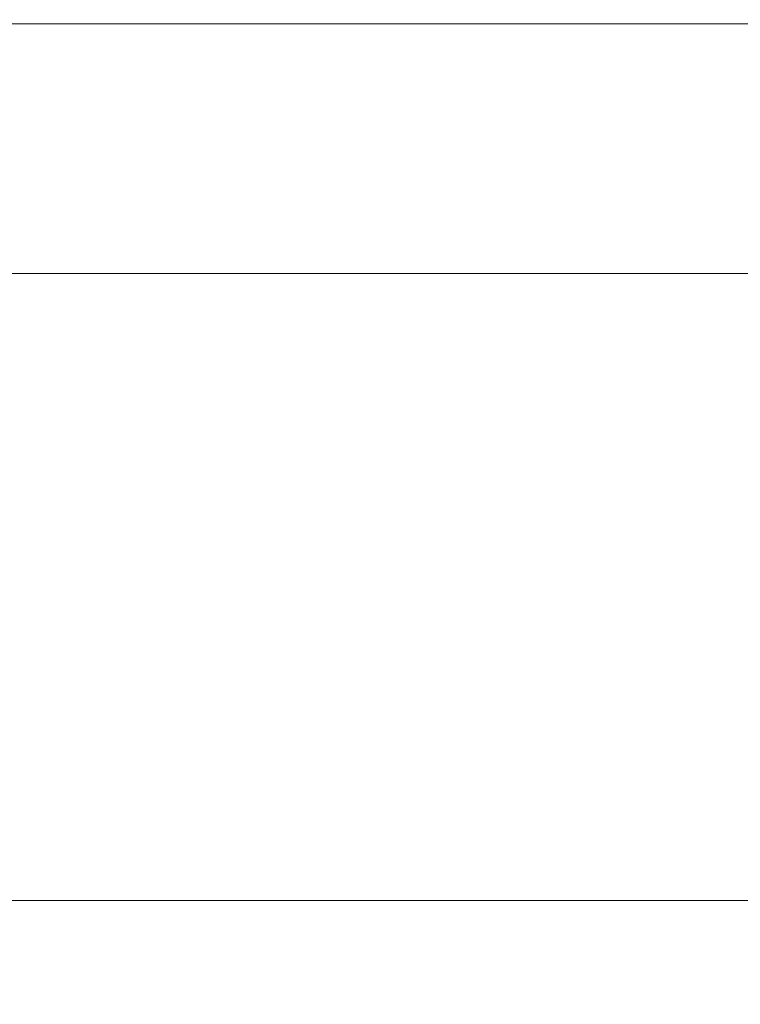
# Model space of a CAD drawing. Header units: millimetres. Extents: x 58537 to 97688, y -8921 to 14216.
# Tile 126 of 189: x 68685 to 68775, y 3617 to 3740. Entities that reach past the tile are written whole.
import ezdxf

# ---------------------------------------------------------------- set-up
doc = ezdxf.new("R2010")
doc.units = ezdxf.units.MM
doc.header["$MEASUREMENT"] = 0
doc.linetypes.add('Wipeout_Contour', pattern=[1000, 0, -1000])
doc.layers.add('Nowe_A-Armatura', color=7, linetype='Continuous')
doc.layers.add('Nowe_A-Wymiary-Zewnętrzne', color=7, linetype='Continuous')
doc.layers.add('Nowe_A-Armatura_Nr_pióra__1', color=7, linetype='Continuous', lineweight=13)
doc.layers.add('Nowe_A-Wymiary-Zewnętrzne_Nr_pióra__46', color=5, linetype='Continuous', lineweight=15)
doc.layers.add('Nowe_A-Wymiary-Zewnętrzne_Nr_pióra__45', color=7, linetype='Continuous', lineweight=15, true_color=0x40a5ff)
doc.layers.add('Nowe_A-Wymiary-Zewnętrzne_Nr_pióra__85', color=7, linetype='Continuous', lineweight=13, true_color=0x80c2ff)
doc.styles.add('STYL_AUTOMATYCZNY_2', font='arial.ttf')
doc.dimstyles.new('STYL_AUTOMATYCZNY__1', dxfattribs={"dimtxt": 125, "dimasz": 47.5, "dimexe": 0.18, "dimexo": 20, "dimgap": 0, "dimtad": 1, "dimdec": 1, "dimlfac": 0.1, "dimzin": 0, "dimdsep": 46, "dimtxsty": 'STYL_AUTOMATYCZNY_2', "dimblk": 'ARROWHEAD_11', "dimblk1": 'ARROWHEAD_11', "dimblk2": 'ARROWHEAD_11', "dimcen": 0.09, "dimclrd": 256, "dimclre": 256, "dimclrt": 5, "dimadec": 1, "dimazin": 0, "dimtfac": 1, "dimtdec": 4, "dimtmove": 0, "dimatfit": 3, "dimfxl": 0, "dimtolj": 1, "dimtzin": 0, "dimarcsym": 0})

# ---------------------------------------------------------------- blocks, each defined once
blk = doc.blocks.new('ElemPrzekroju_168')
at = {"color": 254, "linetype": 'Wipeout_Contour', "lineweight": 0, "ltscale": 1449158.234473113}
blk.add_wipeout([(68694.25, 3580), (68700.17, 3579), (68842.29, 3579), (68834.76, 3534.38), (68827.39, 3489.67), (68818.01, 3445.32), (68806.93, 3401.37), (68802.68, 3385.7), (69094.59, 2890), (69094.59, 3700), (69007.54, 3700), (69007.33, 3699.27), (69001.28, 3681.63), (68994.49, 3664.25), (68987.27, 3647.06), (68979.72, 3630), (68954.72, 3630), (68952.32, 3617), (68948.76, 3604.26), (68944.09, 3591.9), (68938.32, 3580)], dxfattribs=at).dxf.layer = 'Nowe_A-Armatura'
blk = doc.blocks.new('ElemPrzekroju_169')
at = {"color": 254, "linetype": 'Wipeout_Contour', "lineweight": 0, "ltscale": 206358.516823}
blk.add_wipeout([(68680.63, 3740), (68682.05, 3739.85), (68690.21, 3740)], dxfattribs=at).dxf.layer = 'Nowe_A-Armatura'
at = {"color": 254, "linetype": 'Wipeout_Contour', "lineweight": 0, "ltscale": 206466.918578}
blk.add_wipeout([(68715.42, 3740), (68716.12, 3739.85), (68729.82, 3740)], dxfattribs=at).dxf.layer = 'Nowe_A-Armatura'
at = {"color": 254, "linetype": 'Wipeout_Contour', "lineweight": 0, "ltscale": 206348.637215}
blk.add_wipeout([(68686.58, 3717.85), (68678.64, 3735.67), (68680.56, 3717.93)], dxfattribs=at).dxf.layer = 'Nowe_A-Armatura'
at = {"color": 254, "linetype": 'Wipeout_Contour', "lineweight": 0, "ltscale": 206694.989117}
blk.add_wipeout([(68873.56, 3630), (68662.69, 3617), (68873.56, 3617)], dxfattribs=at).dxf.layer = 'Nowe_A-Armatura'
at = {"color": 254, "linetype": 'Wipeout_Contour', "lineweight": 0, "ltscale": 275160.270965}
blk.add_wipeout([(68682.05, 3739.85), (68691.48, 3739.85), (68690.31, 3740), (68690.21, 3740)], dxfattribs=at).dxf.layer = 'Nowe_A-Armatura'
at = {"color": 254, "linetype": 'Wipeout_Contour', "lineweight": 0, "ltscale": 275312.212451}
blk.add_wipeout([(68716.12, 3739.85), (68730.48, 3739.85), (68729.97, 3740), (68729.82, 3740)], dxfattribs=at).dxf.layer = 'Nowe_A-Armatura'
at = {"color": 254, "linetype": 'Wipeout_Contour', "lineweight": 0, "ltscale": 206353.972559}
blk.add_wipeout([(68678.64, 3735.67), (68686.58, 3717.85), (68685.51, 3735.67)], dxfattribs=at).dxf.layer = 'Nowe_A-Armatura'
at = {"color": 254, "linetype": 'Wipeout_Contour', "lineweight": 0, "ltscale": 206486.146509}
blk.add_wipeout([(68662.69, 3630), (68662.69, 3617), (68873.56, 3630)], dxfattribs=at).dxf.layer = 'Nowe_A-Armatura'
at = {"color": 254, "linetype": 'Wipeout_Contour', "lineweight": 0, "ltscale": 206362.74134}
blk.add_wipeout([(68682.05, 3739.85), (68683.69, 3738.95), (68691.48, 3739.85)], dxfattribs=at).dxf.layer = 'Nowe_A-Armatura'
at = {"color": 254, "linetype": 'Wipeout_Contour', "lineweight": 0, "ltscale": 206469.123006}
blk.add_wipeout([(68717.05, 3738.95), (68730.48, 3739.85), (68716.12, 3739.85)], dxfattribs=at).dxf.layer = 'Nowe_A-Armatura'
at = {"color": 254, "linetype": 'Wipeout_Contour', "lineweight": 0, "ltscale": 275140.675831}
blk.add_wipeout([(68686.58, 3717.85), (68680.56, 3717.93), (68684.93, 3708.67), (68687.83, 3708.67)], dxfattribs=at).dxf.layer = 'Nowe_A-Armatura'
at = {"color": 254, "linetype": 'Wipeout_Contour', "lineweight": 0, "ltscale": 206697.252308}
blk.add_wipeout([(68873.56, 3646.97), (68662.69, 3630), (68873.56, 3630)], dxfattribs=at).dxf.layer = 'Nowe_A-Armatura'
at = {"color": 254, "linetype": 'Wipeout_Contour', "lineweight": 0, "ltscale": 206692.9702}
blk.add_wipeout([(68662.69, 3604.26), (68873.56, 3604.26), (68873.56, 3617)], dxfattribs=at).dxf.layer = 'Nowe_A-Armatura'
at = {"color": 254, "linetype": 'Wipeout_Contour', "lineweight": 0, "ltscale": 206372.746564}
blk.add_wipeout([(68683.69, 3738.95), (68692.85, 3738.95), (68691.48, 3739.85)], dxfattribs=at).dxf.layer = 'Nowe_A-Armatura'
at = {"color": 254, "linetype": 'Wipeout_Contour', "lineweight": 0, "ltscale": 206483.215763}
blk.add_wipeout([(68730.48, 3739.85), (68717.05, 3738.95), (68731.22, 3738.95)], dxfattribs=at).dxf.layer = 'Nowe_A-Armatura'
at = {"color": 254, "linetype": 'Wipeout_Contour', "lineweight": 0, "ltscale": 206488.624915}
blk.add_wipeout([(68662.69, 3646.97), (68662.69, 3630), (68873.56, 3646.97)], dxfattribs=at).dxf.layer = 'Nowe_A-Armatura'
at = {"color": 254, "linetype": 'Wipeout_Contour', "lineweight": 0, "ltscale": 206484.109311}
blk.add_wipeout([(68873.56, 3617), (68662.69, 3617), (68662.69, 3604.26)], dxfattribs=at).dxf.layer = 'Nowe_A-Armatura'
at = {"layer": 'Nowe_A-Armatura_Nr_pióra__1', "color": 7, "linetype": 'Continuous', "lineweight": 13}
blk.add_line((68662.69, 3630), (68873.56, 3630), dxfattribs=at)
at = {"color": 254, "linetype": 'Wipeout_Contour', "lineweight": 0, "ltscale": 206389.301548}
blk.add_wipeout([(68690.31, 3740), (68691.48, 3739.85), (68701.89, 3740)], dxfattribs=at).dxf.layer = 'Nowe_A-Armatura'
at = {"color": 254, "linetype": 'Wipeout_Contour', "lineweight": 0, "ltscale": 206512.423783}
blk.add_wipeout([(68731.22, 3738.95), (68745.3, 3739.85), (68730.48, 3739.85)], dxfattribs=at).dxf.layer = 'Nowe_A-Armatura'
at = {"color": 254, "linetype": 'Wipeout_Contour', "lineweight": 0, "ltscale": 206699.960814}
blk.add_wipeout([(68662.69, 3646.97), (68873.56, 3646.97), (68873.56, 3664.24)], dxfattribs=at).dxf.layer = 'Nowe_A-Armatura'
at = {"color": 254, "linetype": 'Wipeout_Contour', "lineweight": 0, "ltscale": 275204.360459}
blk.add_wipeout([(68691.48, 3739.85), (68702.92, 3739.85), (68702.01, 3740), (68701.89, 3740)], dxfattribs=at).dxf.layer = 'Nowe_A-Armatura'
at = {"color": 254, "linetype": 'Wipeout_Contour', "lineweight": 0, "ltscale": 206526.703534}
blk.add_wipeout([(68745.3, 3739.85), (68731.22, 3738.95), (68745.8, 3738.95)], dxfattribs=at).dxf.layer = 'Nowe_A-Armatura'
at = {"color": 254, "linetype": 'Wipeout_Contour', "lineweight": 0, "ltscale": 206491.356545}
blk.add_wipeout([(68873.56, 3664.24), (68662.69, 3664.24), (68662.69, 3646.97)], dxfattribs=at).dxf.layer = 'Nowe_A-Armatura'
at = {"color": 254, "linetype": 'Wipeout_Contour', "lineweight": 0, "ltscale": 206392.781012}
blk.add_wipeout([(68692.85, 3738.95), (68702.92, 3739.85), (68691.48, 3739.85)], dxfattribs=at).dxf.layer = 'Nowe_A-Armatura'
at = {"color": 254, "linetype": 'Wipeout_Contour', "lineweight": 0, "ltscale": 206510.799243}
blk.add_wipeout([(68729.97, 3740), (68730.48, 3739.85), (68744.84, 3740)], dxfattribs=at).dxf.layer = 'Nowe_A-Armatura'
at = {"color": 254, "linetype": 'Wipeout_Contour', "lineweight": 0, "ltscale": 206514.147473}
blk.add_wipeout([(68731.88, 3737.47), (68745.8, 3738.95), (68731.22, 3738.95)], dxfattribs=at).dxf.layer = 'Nowe_A-Armatura'
at = {"color": 254, "linetype": 'Wipeout_Contour', "lineweight": 0, "ltscale": 206702.728266}
blk.add_wipeout([(68662.69, 3664.24), (68873.56, 3664.24), (68873.56, 3681.78)], dxfattribs=at).dxf.layer = 'Nowe_A-Armatura'
at = {"color": 254, "linetype": 'Wipeout_Contour', "lineweight": 0, "ltscale": 206404.418595}
blk.add_wipeout([(68702.92, 3739.85), (68692.85, 3738.95), (68704.02, 3738.95)], dxfattribs=at).dxf.layer = 'Nowe_A-Armatura'
at = {"color": 254, "linetype": 'Wipeout_Contour', "lineweight": 0, "ltscale": 275371.306942}
blk.add_wipeout([(68744.84, 3740), (68730.48, 3739.85), (68745.3, 3739.85), (68744.99, 3740)], dxfattribs=at).dxf.layer = 'Nowe_A-Armatura'
at = {"color": 254, "linetype": 'Wipeout_Contour', "lineweight": 0, "ltscale": 206528.109229}
blk.add_wipeout([(68745.8, 3738.95), (68731.88, 3737.47), (68746.26, 3737.47)], dxfattribs=at).dxf.layer = 'Nowe_A-Armatura'
at = {"color": 254, "linetype": 'Wipeout_Contour', "lineweight": 0, "ltscale": 206494.145826}
blk.add_wipeout([(68662.69, 3681.78), (68662.69, 3664.24), (68873.56, 3681.78)], dxfattribs=at).dxf.layer = 'Nowe_A-Armatura'
at = {"color": 254, "linetype": 'Wipeout_Contour', "lineweight": 0, "ltscale": 206425.80618}
blk.add_wipeout([(68702.01, 3740), (68702.92, 3739.85), (68715.28, 3740)], dxfattribs=at).dxf.layer = 'Nowe_A-Armatura'
at = {"color": 254, "linetype": 'Wipeout_Contour', "lineweight": 0, "ltscale": 206556.754787}
blk.add_wipeout([(68745.3, 3739.85), (68745.8, 3738.95), (68760.28, 3739.85)], dxfattribs=at).dxf.layer = 'Nowe_A-Armatura'
at = {"color": 254, "linetype": 'Wipeout_Contour', "lineweight": 0, "ltscale": 206366.907517}
blk.add_wipeout([(68683.69, 3738.95), (68685, 3737.47), (68692.85, 3738.95)], dxfattribs=at).dxf.layer = 'Nowe_A-Armatura'
at = {"color": 254, "linetype": 'Wipeout_Contour', "lineweight": 0, "ltscale": 206705.550533}
blk.add_wipeout([(68873.56, 3699.56), (68662.69, 3681.78), (68873.56, 3681.78)], dxfattribs=at).dxf.layer = 'Nowe_A-Armatura'
at = {"color": 254, "linetype": 'Wipeout_Contour', "lineweight": 0, "ltscale": 275255.668766}
blk.add_wipeout([(68702.92, 3739.85), (68716.12, 3739.85), (68715.42, 3740), (68715.28, 3740)], dxfattribs=at).dxf.layer = 'Nowe_A-Armatura'
at = {"color": 254, "linetype": 'Wipeout_Contour', "lineweight": 0, "ltscale": 206570.910876}
blk.add_wipeout([(68760.28, 3739.85), (68745.8, 3738.95), (68760.53, 3738.95)], dxfattribs=at).dxf.layer = 'Nowe_A-Armatura'
at = {"color": 254, "linetype": 'Wipeout_Contour', "lineweight": 0, "ltscale": 206376.295554}
blk.add_wipeout([(68685, 3737.47), (68693.96, 3737.47), (68692.85, 3738.95)], dxfattribs=at).dxf.layer = 'Nowe_A-Armatura'
at = {"color": 254, "linetype": 'Wipeout_Contour', "lineweight": 0, "ltscale": 206496.988579}
blk.add_wipeout([(68662.69, 3681.78), (68873.56, 3699.56), (68662.69, 3699.56)], dxfattribs=at).dxf.layer = 'Nowe_A-Armatura'
at = {"color": 254, "linetype": 'Wipeout_Contour', "lineweight": 0, "ltscale": 206555.730814}
blk.add_wipeout([(68744.99, 3740), (68745.3, 3739.85), (68759.98, 3740)], dxfattribs=at).dxf.layer = 'Nowe_A-Armatura'
at = {"color": 254, "linetype": 'Wipeout_Contour', "lineweight": 0, "ltscale": 206396.197807}
blk.add_wipeout([(68693.96, 3737.47), (68704.02, 3738.95), (68692.85, 3738.95)], dxfattribs=at).dxf.layer = 'Nowe_A-Armatura'
at = {"color": 254, "linetype": 'Wipeout_Contour', "lineweight": 0, "ltscale": 206557.787022}
blk.add_wipeout([(68746.26, 3737.47), (68760.53, 3738.95), (68745.8, 3738.95)], dxfattribs=at).dxf.layer = 'Nowe_A-Armatura'
at = {"color": 254, "linetype": 'Wipeout_Contour', "lineweight": 0, "ltscale": 206353.343477}
blk.add_wipeout([(68685, 3737.47), (68678.64, 3735.67), (68685.51, 3735.67)], dxfattribs=at).dxf.layer = 'Nowe_A-Armatura'
at = {"color": 254, "linetype": 'Wipeout_Contour', "lineweight": 0, "ltscale": 275431.290193}
blk.add_wipeout([(68759.98, 3740), (68745.3, 3739.85), (68760.28, 3739.85), (68760.14, 3740)], dxfattribs=at).dxf.layer = 'Nowe_A-Armatura'
at = {"color": 254, "linetype": 'Wipeout_Contour', "lineweight": 0, "ltscale": 206407.308749}
blk.add_wipeout([(68704.02, 3738.95), (68693.96, 3737.47), (68704.93, 3737.47)], dxfattribs=at).dxf.layer = 'Nowe_A-Armatura'
at = {"color": 254, "linetype": 'Wipeout_Contour', "lineweight": 0, "ltscale": 206571.638812}
blk.add_wipeout([(68760.53, 3738.95), (68746.26, 3737.47), (68760.76, 3737.47)], dxfattribs=at).dxf.layer = 'Nowe_A-Armatura'
at = {"color": 254, "linetype": 'Wipeout_Contour', "lineweight": 0, "ltscale": 206369.499793}
blk.add_wipeout([(68694.47, 3717.76), (68685.51, 3735.67), (68686.58, 3717.85)], dxfattribs=at).dxf.layer = 'Nowe_A-Armatura'
at = {"color": 254, "linetype": 'Wipeout_Contour', "lineweight": 0, "ltscale": 206428.574444}
blk.add_wipeout([(68704.02, 3738.95), (68716.12, 3739.85), (68702.92, 3739.85)], dxfattribs=at).dxf.layer = 'Nowe_A-Armatura'
at = {"color": 254, "linetype": 'Wipeout_Contour', "lineweight": 0, "ltscale": 206601.014576}
blk.add_wipeout([(68775.19, 3740), (68760.14, 3740), (68760.28, 3739.85)], dxfattribs=at).dxf.layer = 'Nowe_A-Armatura'
at = {"color": 254, "linetype": 'Wipeout_Contour', "lineweight": 0, "ltscale": 206377.447246}
blk.add_wipeout([(68694.39, 3735.67), (68685.51, 3735.67), (68694.47, 3717.76)], dxfattribs=at).dxf.layer = 'Nowe_A-Armatura'
at = {"color": 254, "linetype": 'Wipeout_Contour', "lineweight": 0, "ltscale": 206441.73627}
blk.add_wipeout([(68716.12, 3739.85), (68704.02, 3738.95), (68717.05, 3738.95)], dxfattribs=at).dxf.layer = 'Nowe_A-Armatura'
at = {"color": 254, "linetype": 'Wipeout_Contour', "lineweight": 0, "ltscale": 275491.652129}
blk.add_wipeout([(68775.19, 3740), (68760.28, 3739.85), (68775.35, 3739.85), (68775.35, 3740)], dxfattribs=at).dxf.layer = 'Nowe_A-Armatura'
at = {"color": 254, "linetype": 'Wipeout_Contour', "lineweight": 0, "ltscale": 206369.660512}
blk.add_wipeout([(68685, 3737.47), (68685.51, 3735.67), (68693.96, 3737.47)], dxfattribs=at).dxf.layer = 'Nowe_A-Armatura'
at = {"color": 254, "linetype": 'Wipeout_Contour', "lineweight": 0, "ltscale": 206366.757727}
blk.add_wipeout([(68691.49, 3708.67), (68686.58, 3717.85), (68687.83, 3708.67)], dxfattribs=at).dxf.layer = 'Nowe_A-Armatura'
at = {"color": 254, "linetype": 'Wipeout_Contour', "lineweight": 0, "ltscale": 206601.485466}
blk.add_wipeout([(68760.28, 3739.85), (68760.53, 3738.95), (68775.35, 3739.85)], dxfattribs=at).dxf.layer = 'Nowe_A-Armatura'
at = {"color": 254, "linetype": 'Wipeout_Contour', "lineweight": 0, "ltscale": 206471.419451}
blk.add_wipeout([(68717.85, 3737.47), (68731.22, 3738.95), (68717.05, 3738.95)], dxfattribs=at).dxf.layer = 'Nowe_A-Armatura'
at = {"color": 254, "linetype": 'Wipeout_Contour', "lineweight": 0, "ltscale": 206377.991224}
blk.add_wipeout([(68685.51, 3735.67), (68694.39, 3735.67), (68693.96, 3737.47)], dxfattribs=at).dxf.layer = 'Nowe_A-Armatura'
at = {"color": 254, "linetype": 'Wipeout_Contour', "lineweight": 0, "ltscale": 275168.578329}
blk.add_wipeout([(68694.47, 3717.76), (68686.58, 3717.85), (68691.49, 3708.67), (68695.34, 3708.67)], dxfattribs=at).dxf.layer = 'Nowe_A-Armatura'
at = {"color": 254, "linetype": 'Wipeout_Contour', "lineweight": 0, "ltscale": 206615.448102}
blk.add_wipeout([(68760.53, 3738.95), (68775.35, 3738.95), (68775.35, 3739.85)], dxfattribs=at).dxf.layer = 'Nowe_A-Armatura'
at = {"color": 254, "linetype": 'Wipeout_Contour', "lineweight": 0, "ltscale": 206431.345339}
blk.add_wipeout([(68704.93, 3737.47), (68717.05, 3738.95), (68704.02, 3738.95)], dxfattribs=at).dxf.layer = 'Nowe_A-Armatura'
at = {"color": 254, "linetype": 'Wipeout_Contour', "lineweight": 0, "ltscale": 206485.197685}
blk.add_wipeout([(68731.22, 3738.95), (68717.85, 3737.47), (68731.88, 3737.47)], dxfattribs=at).dxf.layer = 'Nowe_A-Armatura'
at = {"color": 254, "linetype": 'Wipeout_Contour', "lineweight": 0, "ltscale": 206396.122279}
blk.add_wipeout([(68704.26, 3717.67), (68694.39, 3735.67), (68694.47, 3717.76)], dxfattribs=at).dxf.layer = 'Nowe_A-Armatura'
at = {"color": 254, "linetype": 'Wipeout_Contour', "lineweight": 0, "ltscale": 206444.153233}
blk.add_wipeout([(68717.05, 3738.95), (68704.93, 3737.47), (68717.85, 3737.47)], dxfattribs=at).dxf.layer = 'Nowe_A-Armatura'
at = {"color": 254, "linetype": 'Wipeout_Contour', "lineweight": 0, "ltscale": 206407.043517}
blk.add_wipeout([(68694.39, 3735.67), (68704.26, 3717.67), (68705.28, 3735.67)], dxfattribs=at).dxf.layer = 'Nowe_A-Armatura'
at = {"color": 254, "linetype": 'Wipeout_Contour', "lineweight": 0, "ltscale": 206398.445668}
blk.add_wipeout([(68694.39, 3735.67), (68704.93, 3737.47), (68693.96, 3737.47)], dxfattribs=at).dxf.layer = 'Nowe_A-Armatura'
at = {"color": 254, "linetype": 'Wipeout_Contour', "lineweight": 0, "ltscale": 206390.509631}
blk.add_wipeout([(68694.47, 3717.76), (68695.34, 3708.67), (68699.79, 3708.67)], dxfattribs=at).dxf.layer = 'Nowe_A-Armatura'
at = {"color": 254, "linetype": 'Wipeout_Contour', "lineweight": 0, "ltscale": 206408.669602}
blk.add_wipeout([(68704.93, 3737.47), (68694.39, 3735.67), (68705.28, 3735.67)], dxfattribs=at).dxf.layer = 'Nowe_A-Armatura'
at = {"color": 254, "linetype": 'Wipeout_Contour', "lineweight": 0, "ltscale": 275203.761022}
blk.add_wipeout([(68694.47, 3717.76), (68699.79, 3708.67), (68704.63, 3708.67), (68704.26, 3717.67)], dxfattribs=at).dxf.layer = 'Nowe_A-Armatura'
at = {"color": 254, "linetype": 'Wipeout_Contour', "lineweight": 0, "ltscale": 206428.39632}
blk.add_wipeout([(68715.99, 3717.58), (68705.28, 3735.67), (68704.26, 3717.67)], dxfattribs=at).dxf.layer = 'Nowe_A-Armatura'
at = {"color": 254, "linetype": 'Wipeout_Contour', "lineweight": 0, "ltscale": 206442.571792}
blk.add_wipeout([(68705.28, 3735.67), (68715.99, 3717.58), (68718.17, 3735.67)], dxfattribs=at).dxf.layer = 'Nowe_A-Armatura'
at = {"color": 254, "linetype": 'Wipeout_Contour', "lineweight": 0, "ltscale": 206433.186421}
blk.add_wipeout([(68705.28, 3735.67), (68717.85, 3737.47), (68704.93, 3737.47)], dxfattribs=at).dxf.layer = 'Nowe_A-Armatura'
at = {"color": 254, "linetype": 'Wipeout_Contour', "lineweight": 0, "ltscale": 206419.707506}
blk.add_wipeout([(68709.86, 3708.67), (68704.26, 3717.67), (68704.63, 3708.67)], dxfattribs=at).dxf.layer = 'Nowe_A-Armatura'
at = {"color": 254, "linetype": 'Wipeout_Contour', "lineweight": 0, "ltscale": 206445.30816}
blk.add_wipeout([(68717.85, 3737.47), (68705.28, 3735.67), (68718.17, 3735.67)], dxfattribs=at).dxf.layer = 'Nowe_A-Armatura'
at = {"color": 254, "linetype": 'Wipeout_Contour', "lineweight": 0, "ltscale": 275246.411951}
blk.add_wipeout([(68715.99, 3717.58), (68704.26, 3717.67), (68709.86, 3708.67), (68715.74, 3708.67)], dxfattribs=at).dxf.layer = 'Nowe_A-Armatura'
at = {"color": 254, "linetype": 'Wipeout_Contour', "lineweight": 0, "ltscale": 206465.720148}
blk.add_wipeout([(68728.84, 3717.51), (68718.17, 3735.67), (68715.99, 3717.58)], dxfattribs=at).dxf.layer = 'Nowe_A-Armatura'
at = {"color": 254, "linetype": 'Wipeout_Contour', "lineweight": 0, "ltscale": 206482.307703}
blk.add_wipeout([(68718.17, 3735.67), (68728.84, 3717.51), (68732.16, 3735.67)], dxfattribs=at).dxf.layer = 'Nowe_A-Armatura'
at = {"color": 254, "linetype": 'Wipeout_Contour', "lineweight": 0, "ltscale": 206472.971911}
blk.add_wipeout([(68718.17, 3735.67), (68731.88, 3737.47), (68717.85, 3737.47)], dxfattribs=at).dxf.layer = 'Nowe_A-Armatura'
at = {"color": 254, "linetype": 'Wipeout_Contour', "lineweight": 0, "ltscale": 206454.048296}
blk.add_wipeout([(68715.99, 3717.58), (68715.74, 3708.67), (68721.4, 3708.67)], dxfattribs=at).dxf.layer = 'Nowe_A-Armatura'
at = {"color": 254, "linetype": 'Wipeout_Contour', "lineweight": 0, "ltscale": 206486.15303}
blk.add_wipeout([(68731.88, 3737.47), (68718.17, 3735.67), (68732.16, 3735.67)], dxfattribs=at).dxf.layer = 'Nowe_A-Armatura'
at = {"color": 254, "linetype": 'Wipeout_Contour', "lineweight": 0, "ltscale": 275294.733674}
blk.add_wipeout([(68728.84, 3717.51), (68715.99, 3717.58), (68721.4, 3708.67), (68727.91, 3708.67)], dxfattribs=at).dxf.layer = 'Nowe_A-Armatura'
at = {"color": 254, "linetype": 'Wipeout_Contour', "lineweight": 0, "ltscale": 206505.694106}
blk.add_wipeout([(68742.12, 3717.45), (68732.16, 3735.67), (68728.84, 3717.51)], dxfattribs=at).dxf.layer = 'Nowe_A-Armatura'
at = {"color": 254, "linetype": 'Wipeout_Contour', "lineweight": 0, "ltscale": 206523.879471}
blk.add_wipeout([(68732.16, 3735.67), (68742.12, 3717.45), (68746.46, 3735.67)], dxfattribs=at).dxf.layer = 'Nowe_A-Armatura'
at = {"color": 254, "linetype": 'Wipeout_Contour', "lineweight": 0, "ltscale": 206515.312705}
blk.add_wipeout([(68732.16, 3735.67), (68746.26, 3737.47), (68731.88, 3737.47)], dxfattribs=at).dxf.layer = 'Nowe_A-Armatura'
at = {"color": 254, "linetype": 'Wipeout_Contour', "lineweight": 0, "ltscale": 206491.233663}
blk.add_wipeout([(68728.84, 3717.51), (68727.91, 3708.67), (68733.73, 3708.67)], dxfattribs=at).dxf.layer = 'Nowe_A-Armatura'
at = {"color": 254, "linetype": 'Wipeout_Contour', "lineweight": 0, "ltscale": 206528.754114}
blk.add_wipeout([(68746.26, 3737.47), (68732.16, 3735.67), (68746.46, 3735.67)], dxfattribs=at).dxf.layer = 'Nowe_A-Armatura'
at = {"color": 254, "linetype": 'Wipeout_Contour', "lineweight": 0, "ltscale": 275345.832406}
blk.add_wipeout([(68742.12, 3717.45), (68728.84, 3717.51), (68733.73, 3708.67), (68740.53, 3708.67)], dxfattribs=at).dxf.layer = 'Nowe_A-Armatura'
at = {"color": 254, "linetype": 'Wipeout_Contour', "lineweight": 0, "ltscale": 206546.688244}
blk.add_wipeout([(68755.67, 3717.41), (68746.46, 3735.67), (68742.12, 3717.45)], dxfattribs=at).dxf.layer = 'Nowe_A-Armatura'
at = {"color": 254, "linetype": 'Wipeout_Contour', "lineweight": 0, "ltscale": 206566.132525}
blk.add_wipeout([(68746.46, 3735.67), (68755.67, 3717.41), (68760.87, 3735.67)], dxfattribs=at).dxf.layer = 'Nowe_A-Armatura'
at = {"color": 254, "linetype": 'Wipeout_Contour', "lineweight": 0, "ltscale": 206558.434714}
blk.add_wipeout([(68746.46, 3735.67), (68760.76, 3737.47), (68746.26, 3737.47)], dxfattribs=at).dxf.layer = 'Nowe_A-Armatura'
at = {"color": 254, "linetype": 'Wipeout_Contour', "lineweight": 0, "ltscale": 206529.678502}
blk.add_wipeout([(68742.12, 3717.45), (68740.53, 3708.67), (68746.45, 3708.67)], dxfattribs=at).dxf.layer = 'Nowe_A-Armatura'
at = {"color": 254, "linetype": 'Wipeout_Contour', "lineweight": 0, "ltscale": 206571.894106}
blk.add_wipeout([(68760.76, 3737.47), (68746.46, 3735.67), (68760.87, 3735.67)], dxfattribs=at).dxf.layer = 'Nowe_A-Armatura'
at = {"color": 254, "linetype": 'Wipeout_Contour', "lineweight": 0, "ltscale": 275398.292652}
blk.add_wipeout([(68755.67, 3717.41), (68742.12, 3717.45), (68746.45, 3708.67), (68753.43, 3708.67)], dxfattribs=at).dxf.layer = 'Nowe_A-Armatura'
at = {"color": 254, "linetype": 'Wipeout_Contour', "lineweight": 0, "ltscale": 206588.347921}
blk.add_wipeout([(68769.49, 3717.39), (68760.87, 3735.67), (68755.67, 3717.41)], dxfattribs=at).dxf.layer = 'Nowe_A-Armatura'
at = {"color": 254, "linetype": 'Wipeout_Contour', "lineweight": 0, "ltscale": 206608.822523}
blk.add_wipeout([(68760.87, 3735.67), (68769.49, 3717.39), (68775.35, 3735.67)], dxfattribs=at).dxf.layer = 'Nowe_A-Armatura'
at = {"color": 254, "linetype": 'Wipeout_Contour', "lineweight": 0, "ltscale": 206568.968702}
blk.add_wipeout([(68755.67, 3717.41), (68753.43, 3708.67), (68759.45, 3708.67)], dxfattribs=at).dxf.layer = 'Nowe_A-Armatura'
at = {"color": 254, "linetype": 'Wipeout_Contour', "lineweight": 0, "ltscale": 206601.876871}
blk.add_wipeout([(68760.76, 3737.47), (68760.87, 3735.67), (68775.35, 3737.47)], dxfattribs=at).dxf.layer = 'Nowe_A-Armatura'
at = {"color": 254, "linetype": 'Wipeout_Contour', "lineweight": 0, "ltscale": 275451.837277}
blk.add_wipeout([(68769.49, 3717.39), (68755.67, 3717.41), (68759.45, 3708.67), (68766.59, 3708.67)], dxfattribs=at).dxf.layer = 'Nowe_A-Armatura'
at = {"color": 254, "linetype": 'Wipeout_Contour', "lineweight": 0, "ltscale": 206615.302446}
blk.add_wipeout([(68775.35, 3737.47), (68760.87, 3735.67), (68775.35, 3735.67)], dxfattribs=at).dxf.layer = 'Nowe_A-Armatura'
at = {"color": 254, "linetype": 'Wipeout_Contour', "lineweight": 0, "ltscale": 206601.787753}
blk.add_wipeout([(68760.53, 3738.95), (68760.76, 3737.47), (68775.35, 3738.95)], dxfattribs=at).dxf.layer = 'Nowe_A-Armatura'
at = {"color": 254, "linetype": 'Wipeout_Contour', "lineweight": 0, "ltscale": 206633.061552}
blk.add_wipeout([(68775.35, 3735.67), (68769.49, 3717.39), (68785.95, 3717.39)], dxfattribs=at).dxf.layer = 'Nowe_A-Armatura'
at = {"color": 254, "linetype": 'Wipeout_Contour', "lineweight": 0, "ltscale": 206615.468257}
blk.add_wipeout([(68775.35, 3738.95), (68760.76, 3737.47), (68775.35, 3737.47)], dxfattribs=at).dxf.layer = 'Nowe_A-Armatura'
at = {"color": 254, "linetype": 'Wipeout_Contour', "lineweight": 0, "ltscale": 206611.152069}
blk.add_wipeout([(68769.49, 3717.39), (68766.59, 3708.67), (68774.7, 3708.67)], dxfattribs=at).dxf.layer = 'Nowe_A-Armatura'
at = {"layer": 'Nowe_A-Armatura_Nr_pióra__1', "color": 7, "linetype": 'Continuous', "lineweight": 13, "flags": 128}
blk.add_lwpolyline([(68916.54, 3737.47), (68913.87, 3738.29), (68911.7, 3738.95), (68909.66, 3739.2), (68905.29, 3739.75), (68904.45, 3739.8), (68903.72, 3739.85), (68896.53, 3739.92), (68889.47, 3739.98), (68887.82, 3739.98), (68873.56, 3740), (68664.89, 3740), (68662.69, 3740), (68662.55, 3740), (68656.1, 3739.92), (68651.74, 3739.85), (68649.56, 3739.61), (68644.94, 3738.95), (68643.1, 3738.31), (68641.13, 3737.47)], dxfattribs=at)
at = {"color": 254, "linetype": 'Wipeout_Contour', "lineweight": 0, "ltscale": 275513.809055}
blk.add_wipeout([(68769.49, 3717.39), (68774.7, 3708.67), (68783.21, 3708.67), (68785.95, 3717.39)], dxfattribs=at).dxf.layer = 'Nowe_A-Armatura'
at = {"color": 254, "linetype": 'Wipeout_Contour', "lineweight": 0, "ltscale": 275577.369143}
blk.add_wipeout([(68769.47, 3708.67), (68662.69, 3699.56), (68873.56, 3699.56), (68873.56, 3708.67)], dxfattribs=at).dxf.layer = 'Nowe_A-Armatura'
at = {"color": 254, "linetype": 'Wipeout_Contour', "lineweight": 0, "ltscale": 206394.987738}
blk.add_wipeout([(68662.69, 3699.56), (68769.47, 3708.67), (68662.69, 3708.67)], dxfattribs=at).dxf.layer = 'Nowe_A-Armatura'
at = {"layer": 'Nowe_A-Armatura_Nr_pióra__1', "color": 7, "linetype": 'Continuous', "lineweight": 13, "flags": 128}
blk.add_lwpolyline([(68662.69, 3708.67), (68769.47, 3708.67), (68873.56, 3708.67), (68881.94, 3709.18), (68889.06, 3709.76), (68903.83, 3717.54), (68904.81, 3718.22), (68918.15, 3735.67)], dxfattribs=at)
blk = doc.blocks.new('*D977')
at = {"layer": 'Nowe_A-Wymiary-Zewnętrzne_Nr_pióra__45', "linetype": 'Continuous', "lineweight": 15, "true_color": 0x40a5ff}
for points in [[(66434, 5430), (66434.95, 5425.22), (66437.66, 5421.16), (66441.72, 5418.45), (66446.5, 5417.5), (66451.28, 5418.45), (66455.34, 5421.16), (66458.05, 5425.22), (66459, 5430), (66458.05, 5434.78), (66455.34, 5438.84), (66451.28, 5441.55), (66446.5, 5442.5), (66441.72, 5441.55), (66437.66, 5438.84), (66434.95, 5434.78)], [(66434, 2890), (66434.95, 2885.22), (66437.66, 2881.16), (66441.72, 2878.45), (66446.5, 2877.5), (66451.28, 2878.45), (66455.34, 2881.16), (66458.05, 2885.22), (66459, 2890), (66458.05, 2894.78), (66455.34, 2898.84), (66451.28, 2901.55), (66446.5, 2902.5), (66441.72, 2901.55), (66437.66, 2898.84), (66434.95, 2894.78)]]:
    blk.add_hatch(color=161, dxfattribs=at).paths.add_polyline_path(points)
at = {"layer": 'Nowe_A-Wymiary-Zewnętrzne_Nr_pióra__45', "color": 161, "linetype": 'Continuous', "lineweight": 15, "true_color": 0x40a5ff}
for centre in [(66446.5, 5430), (66446.5, 2890)]:
    blk.add_circle(centre, 12.5, dxfattribs=at)
at = {"layer": 'Nowe_A-Wymiary-Zewnętrzne_Nr_pióra__85', "color": 151, "linetype": 'Continuous', "lineweight": 13, "true_color": 0x80c2ff}
for p, q in [((66446.5, 2902.5), (66446.5, 5417.5)), ((66434, 2890), (66399.62, 2890)), ((66493.37, 2890), (66459, 2890))]:
    blk.add_line(p, q, dxfattribs=at)
at = {"layer": 'Nowe_A-Wymiary-Zewnętrzne_Nr_pióra__46', "color": 5, "lineweight": 15, "char_height": 125, "attachment_point": 7, "rotation": 90, "style": 'STYL_AUTOMATYCZNY_2'}
for s, insert in [('\\A1;{\\pql;\\fArial|b0|i0|c238|p0;\\W1.000000;21,0}', (66421.5, 5083.85)), ('\\A1;{\\pql;\\fArial|b0|i0|c238|p0;\\W1.000000;254,0}', (66421.5, 3945.5)), ('\\A1;{\\pql;\\fArial|b0|i0|c238|p0;\\W1.000000;14,0}', (66421.5, 2902.5))]:
    blk.add_mtext(s, dxfattribs=dict(at, insert=insert))
blk = doc.blocks.new('ARROWHEAD_11')
at = {"color": 0, "linetype": 'Continuous', "lineweight": 0}
blk.add_line((0, 0), (-1, 0), dxfattribs=at)
at = {"color": 0, "linetype": 'Continuous', "lineweight": 0, "const_width": 0.25, "flags": 128}
blk.add_lwpolyline([(-0.125, 0, 1), (0.125, 0, 1)], format="xyb", close=True, dxfattribs=at)
blk = doc.blocks.new('*D1017')
at = {"layer": 'Nowe_A-Wymiary-Zewnętrzne_Nr_pióra__45', "linetype": 'Continuous', "lineweight": 15, "true_color": 0x40a5ff}
for points in [[(93173.54, 5090), (93174.49, 5085.22), (93177.2, 5081.16), (93181.25, 5078.45), (93186.04, 5077.5), (93190.82, 5078.45), (93194.88, 5081.16), (93197.59, 5085.22), (93198.54, 5090), (93197.59, 5094.78), (93194.88, 5098.84), (93190.82, 5101.55), (93186.04, 5102.5), (93181.25, 5101.55), (93177.2, 5098.84), (93174.49, 5094.78)], [(93173.54, 2890), (93174.49, 2885.22), (93177.2, 2881.16), (93181.25, 2878.45), (93186.04, 2877.5), (93190.82, 2878.45), (93194.88, 2881.16), (93197.59, 2885.22), (93198.54, 2890), (93197.59, 2894.78), (93194.88, 2898.84), (93190.82, 2901.55), (93186.04, 2902.5), (93181.25, 2901.55), (93177.2, 2898.84), (93174.49, 2894.78)]]:
    blk.add_hatch(color=161, dxfattribs=at).paths.add_polyline_path(points)
at = {"layer": 'Nowe_A-Wymiary-Zewnętrzne_Nr_pióra__45', "color": 161, "linetype": 'Continuous', "lineweight": 15, "true_color": 0x40a5ff}
for centre in [(93186.04, 5090), (93186.04, 2890)]:
    blk.add_circle(centre, 12.5, dxfattribs=at)
at = {"layer": 'Nowe_A-Wymiary-Zewnętrzne_Nr_pióra__85', "color": 151, "linetype": 'Continuous', "lineweight": 13, "true_color": 0x80c2ff}
for p, q in [((93173.54, 5090), (93139.16, 5090)), ((93232.91, 5090), (93198.54, 5090)), ((93186.04, 2902.5), (93186.04, 5077.5)), ((93173.54, 2890), (93139.16, 2890)), ((93232.91, 2890), (93198.54, 2890))]:
    blk.add_line(p, q, dxfattribs=at)
at = {"layer": 'Nowe_A-Wymiary-Zewnętrzne_Nr_pióra__46', "color": 5, "lineweight": 15, "char_height": 125, "attachment_point": 7, "rotation": 90, "style": 'STYL_AUTOMATYCZNY_2'}
for s, insert in [('\\A1;{\\pql;\\fArial|b0|i0|c238|p0;\\W1.000000;220,0}', (93161.04, 3942.33)), ('\\A1;{\\pql;\\fArial|b0|i0|c238|p0;\\W1.000000;14,0}', (93161.04, 2902.5))]:
    blk.add_mtext(s, dxfattribs=dict(at, insert=insert))
blk = doc.blocks.new('*D1027')
at = {"layer": 'Nowe_A-Wymiary-Zewnętrzne_Nr_pióra__45', "linetype": 'Continuous', "lineweight": 15, "true_color": 0x40a5ff}
for points in [[(93506.73, 12845.37), (93507.68, 12840.59), (93510.39, 12836.54), (93514.45, 12833.83), (93519.23, 12832.87), (93524.01, 12833.83), (93528.07, 12836.54), (93530.78, 12840.59), (93531.73, 12845.37), (93530.78, 12850.16), (93528.07, 12854.21), (93524.01, 12856.92), (93519.23, 12857.87), (93514.45, 12856.92), (93510.39, 12854.21), (93507.68, 12850.16)], [(93506.73, -450), (93507.68, -454.78), (93510.39, -458.84), (93514.45, -461.55), (93519.23, -462.5), (93524.01, -461.55), (93528.07, -458.84), (93530.78, -454.78), (93531.73, -450), (93530.78, -445.22), (93528.07, -441.16), (93524.01, -438.45), (93519.23, -437.5), (93514.45, -438.45), (93510.39, -441.16), (93507.68, -445.22)]]:
    blk.add_hatch(color=161, dxfattribs=at).paths.add_polyline_path(points)
at = {"layer": 'Nowe_A-Wymiary-Zewnętrzne_Nr_pióra__45', "color": 161, "linetype": 'Continuous', "lineweight": 15, "true_color": 0x40a5ff}
for centre in [(93519.23, 12845.37), (93519.23, -450)]:
    blk.add_circle(centre, 12.5, dxfattribs=at)
at = {"layer": 'Nowe_A-Wymiary-Zewnętrzne_Nr_pióra__85', "color": 151, "linetype": 'Continuous', "lineweight": 13, "true_color": 0x80c2ff}
for p, q in [((93519.23, 12857.87), (93519.23, 12870.37)), ((93506.73, 12845.37), (93472.36, 12845.37)), ((93566.11, 12845.37), (93531.73, 12845.37)), ((93519.23, -437.5), (93519.23, 12832.87)), ((93506.73, -450), (93472.36, -450)), ((93566.11, -450), (93531.73, -450)), ((93519.23, -475), (93519.23, -462.5))]:
    blk.add_line(p, q, dxfattribs=at)
at = {"layer": 'Nowe_A-Wymiary-Zewnętrzne_Nr_pióra__46', "color": 5, "lineweight": 15, "insert": (93494.23, 5911.71), "char_height": 125, "attachment_point": 7, "rotation": 90, "style": 'STYL_AUTOMATYCZNY_2'}
blk.add_mtext('\\A1;{\\pql;\\fArial|b0|i0|c238|p0;\\W1.000000;1\xa0329,5}', dxfattribs=at)
blk = doc.blocks.new('*D1036')
at = {"layer": 'Nowe_A-Wymiary-Zewnętrzne_Nr_pióra__45', "linetype": 'Continuous', "lineweight": 15, "true_color": 0x40a5ff}
for points in [[(90228.51, 5430), (90229.46, 5425.22), (90232.17, 5421.16), (90236.23, 5418.45), (90241.01, 5417.5), (90245.79, 5418.45), (90249.85, 5421.16), (90252.56, 5425.22), (90253.51, 5430), (90252.56, 5434.78), (90249.85, 5438.84), (90245.79, 5441.55), (90241.01, 5442.5), (90236.23, 5441.55), (90232.17, 5438.84), (90229.46, 5434.78)], [(90228.51, 2890), (90229.46, 2885.22), (90232.17, 2881.16), (90236.23, 2878.45), (90241.01, 2877.5), (90245.79, 2878.45), (90249.85, 2881.16), (90252.56, 2885.22), (90253.51, 2890), (90252.56, 2894.78), (90249.85, 2898.84), (90245.79, 2901.55), (90241.01, 2902.5), (90236.23, 2901.55), (90232.17, 2898.84), (90229.46, 2894.78)]]:
    blk.add_hatch(color=161, dxfattribs=at).paths.add_polyline_path(points)
at = {"layer": 'Nowe_A-Wymiary-Zewnętrzne_Nr_pióra__45', "color": 161, "linetype": 'Continuous', "lineweight": 15, "true_color": 0x40a5ff}
for centre in [(90241.01, 5430), (90241.01, 2890)]:
    blk.add_circle(centre, 12.5, dxfattribs=at)
at = {"layer": 'Nowe_A-Wymiary-Zewnętrzne_Nr_pióra__85', "color": 151, "linetype": 'Continuous', "lineweight": 13, "true_color": 0x80c2ff}
for p, q in [((90241.01, 2902.5), (90241.01, 5417.5)), ((90228.51, 2890), (90194.13, 2890)), ((90287.88, 2890), (90253.51, 2890))]:
    blk.add_line(p, q, dxfattribs=at)
at = {"layer": 'Nowe_A-Wymiary-Zewnętrzne_Nr_pióra__46', "color": 5, "lineweight": 15, "char_height": 125, "attachment_point": 7, "rotation": 90, "style": 'STYL_AUTOMATYCZNY_2'}
for s, insert in [('\\A1;{\\pql;\\fArial|b0|i0|c238|p0;\\W1.000000;21,0}', (90216.01, 5083.85)), ('\\A1;{\\pql;\\fArial|b0|i0|c238|p0;\\W1.000000;254,0}', (90216.01, 3945.5)), ('\\A1;{\\pql;\\fArial|b0|i0|c238|p0;\\W1.000000;14,0}', (90216.01, 2902.5))]:
    blk.add_mtext(s, dxfattribs=dict(at, insert=insert))

msp = doc.modelspace()

# ---------------------------------------------------------------- block references
at = {"layer": 'Nowe_A-Armatura', "lineweight": 0}
msp.add_blockref('ElemPrzekroju_168', (0, 0), dxfattribs=at)

# ---------------------------------------------------------------- next in the draw order: block references
msp.add_blockref('ElemPrzekroju_169', (0, 0), dxfattribs=at)

# ---------------------------------------------------------------- next in the draw order: dimensions: what is measured, and where the dimension line sits
at = {"layer": 'Nowe_A-Wymiary-Zewnętrzne', "color": 151, "linetype": 'Continuous', "lineweight": 13, "true_color": 0x80c2ff}
for base, p1, p2, picture, middle in [((93519.23, 12845.37), (63041.84, -450), (64717.21, 12845.37), '*D1027', (93431.73, 6192.83)), ((66446.5, 5430), (58537.27, 2890), (78005.07, 5430), '*D977', (66359, 4154.89)), ((90241.01, 5430), (58537.27, 2890), (78005.07, 5430), '*D1036', (90153.51, 4154.89)), ((93186.04, 5090), (58537.27, 2890), (64770.07, 5090), '*D1017', (93098.54, 4151.72))]:
    dim = msp.add_linear_dim(base=base, p1=p1, p2=p2, angle=90, dimstyle='STYL_AUTOMATYCZNY__1', dxfattribs=at)
    dim.commit()
    dim.dimension.update_dxf_attribs({"geometry": picture, "text_midpoint": middle, "dimtype": 160, "text_rotation": 90})

doc.saveas('drawing.dxf')
